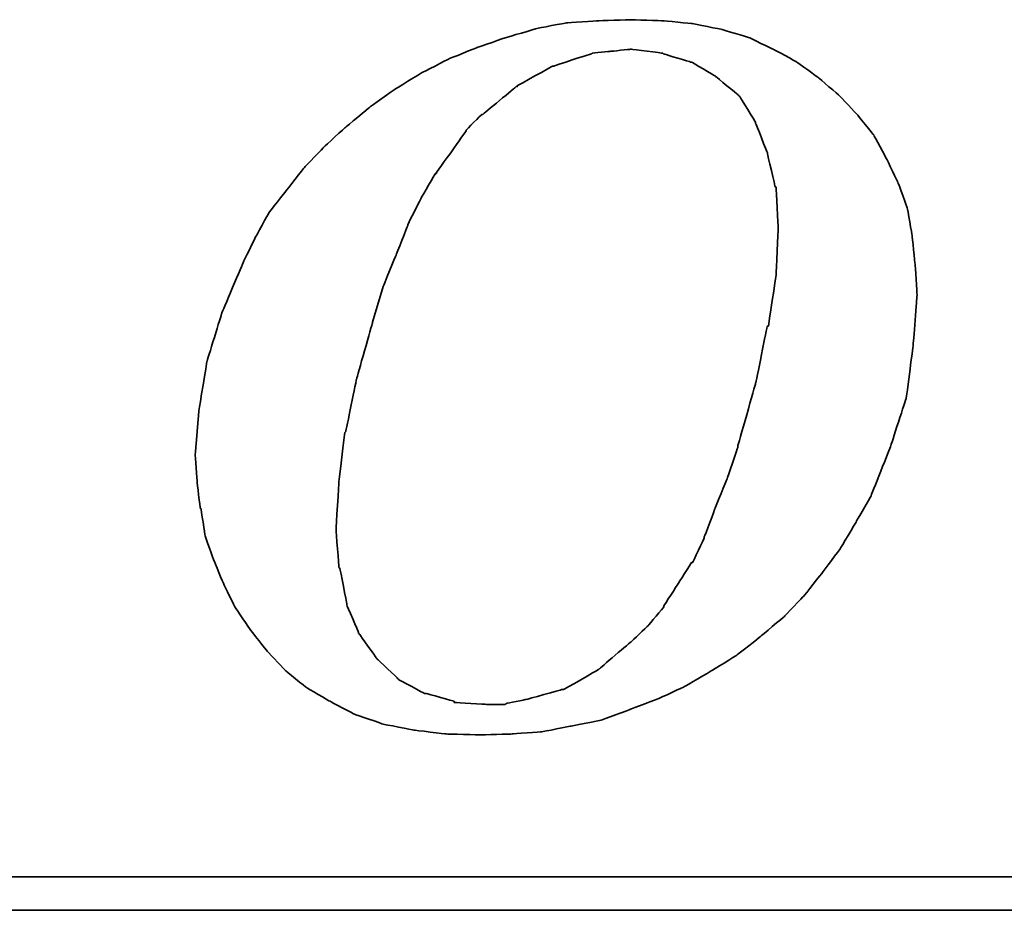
# Model space of a CAD drawing. Header units: millimetres. Extents: x -219 to -55, y 55 to 174.
# Tile 36 of 51: x -87.15 to -84.98, y 126.02 to 127.98. Entities that reach past the tile are written whole.
import ezdxf

# ---------------------------------------------------------------- set-up
doc = ezdxf.new("R2010")
doc.units = ezdxf.units.MM
doc.header["$LTSCALE"] = 0.1
doc.layers.add('DIM', color=4, linetype='CONTINUOUS')
doc.layers.add('layer 1', color=7, linetype='CONTINUOUS')

# ---------------------------------------------------------------- blocks, each defined once
blk = doc.blocks.new('TBI MOTION logo(完整正式版)')
at = {"layer": 'layer 1', "color": 22, "lineweight": 35}
for points, knots in [([(-11.34375, -6.98375), (-11.34375, -6.98375), (-10.91375, -7.43875), (-10.91375, -7.43875), (-10.91375, -7.43875), (-10.91375, -7.43875), (-10.38625, -7.87125), (-10.38625, -7.87125), (-10.38625, -7.87125), (-10.38625, -7.87125), (-9.81125, -8.20375), (-9.81125, -8.20375), (-9.81125, -8.20375), (-9.81125, -8.20375), (-9.21125, -8.51875), (-9.21125, -8.51875), (-9.21125, -8.51875), (-9.21125, -8.51875), (-8.51625, -8.75875), (-8.51625, -8.75875), (-8.51625, -8.75875), (-8.51625, -8.75875), (-7.77125, -8.90375), (-7.77125, -8.90375), (-7.77125, -8.90375), (-7.77125, -8.90375), (-6.97875, -8.99875), (-6.97875, -8.99875), (-6.97875, -8.99875), (-6.97875, -8.99875), (-6.14125, -9.02375), (-6.14125, -9.02375), (-6.14125, -9.02375), (-6.14125, -9.02375), (-5.37125, -8.99875), (-5.37125, -8.99875), (-5.37125, -8.99875), (-5.37125, -8.99875), (-4.65375, -8.94875), (-4.65375, -8.94875), (-4.65375, -8.94875), (-4.65375, -8.94875), (-3.93375, -8.80625), (-3.93375, -8.80625), (-3.93375, -8.80625), (-3.93375, -8.80625), (-3.21375, -8.66375), (-3.21375, -8.66375), (-3.21375, -8.66375), (-3.21375, -8.66375), (-2.49375, -8.39875), (-2.49375, -8.39875), (-2.49375, -8.39875), (-2.49375, -8.39875), (-1.79875, -8.13375), (-1.79875, -8.13375), (-1.79875, -8.13375), (-1.79875, -8.13375), (-1.17375, -7.84375), (-1.17375, -7.84375), (-1.17375, -7.84375), (-1.17375, -7.84375), (-0.52375, -7.46375), (-0.52375, -7.46375), (-0.52375, -7.46375), (-0.52375, -7.46375), (0.10124, -7.07875), (0.10124, -7.07875), (0.10124, -7.07875), (0.10124, -7.07875), (0.67625, -6.62375), (0.67625, -6.62375), (0.67625, -6.62375), (0.67625, -6.62375), (1.24874, -6.14375), (1.24874, -6.14375), (1.24874, -6.14375), (1.24874, -6.14375), (1.72874, -5.64125), (1.72874, -5.64125), (1.72874, -5.64125), (1.72874, -5.64125), (2.18624, -5.06375), (2.18624, -5.06375), (2.18624, -5.06375), (2.18624, -5.06375), (2.61625, -4.48874), (2.61625, -4.48874), (2.61625, -4.48874), (2.61625, -4.48874), (3.00125, -3.83874), (3.00125, -3.83874), (3.00125, -3.83874), (3.00125, -3.83874), (3.36124, -3.21374), (3.36124, -3.21374), (3.36124, -3.21374), (3.36124, -3.21374), (3.84374, -1.99125), (3.84374, -1.99125), (3.84374, -1.99125), (3.84374, -1.99125), (4.22625, -0.81875), (4.22625, -0.81875), (4.22625, -0.81875), (4.22625, -0.81875), (4.39125, 0.45624), (4.39125, 0.45624), (4.39125, 0.45624), (4.39125, 0.45624), (4.48874, 1.70124), (4.48874, 1.70124), (4.48874, 1.70124), (4.48874, 1.70124), (4.43874, 2.44625), (4.43874, 2.44625), (4.43874, 2.44625), (4.43874, 2.44625), (4.36874, 3.14125), (4.36874, 3.14125), (4.36874, 3.14125), (4.36874, 3.14125), (4.25125, 3.81125), (4.25125, 3.81125), (4.25125, 3.81125), (4.25125, 3.81125), (4.03124, 4.41125), (4.03124, 4.41125), (4.03124, 4.41125), (4.03124, 4.41125), (3.74374, 5.01125), (3.74374, 5.01125), (3.74374, 5.01125), (3.74374, 5.01125), (3.43124, 5.58875), (3.43124, 5.58875), (3.43124, 5.58875), (3.43124, 5.58875), (3.02625, 6.09125), (3.02625, 6.09125), (3.02625, 6.09125), (3.02625, 6.09125), (2.59374, 6.54875), (2.59374, 6.54875), (2.59374, 6.54875), (2.59374, 6.54875), (2.09124, 6.98125), (2.09124, 6.98125), (2.09124, 6.98125), (2.09124, 6.98125), (1.56124, 7.36625), (1.56124, 7.36625), (1.56124, 7.36625), (1.56124, 7.36625), (0.98624, 7.67625), (0.98624, 7.67625), (0.98624, 7.67625), (0.98624, 7.67625), (0.38624, 7.96375), (0.38624, 7.96375), (0.38624, 7.96375), (0.38624, 7.96375), (-0.25875, 8.15625), (-0.25875, 8.15625), (-0.25875, 8.15625), (-0.25875, 8.15625), (-0.98125, 8.30125), (-0.98125, 8.30125), (-0.98125, 8.30125), (-0.98125, 8.30125), (-1.70124, 8.37125), (-1.70124, 8.37125), (-1.70124, 8.37125), (-1.70124, 8.37125), (-2.49375, 8.39624), (-2.49375, 8.39624), (-2.49375, 8.39624), (-2.49375, 8.39624), (-3.28625, 8.37125), (-3.28625, 8.37125), (-3.28625, 8.37125), (-3.28625, 8.37125), (-4.05125, 8.32125), (-4.05125, 8.32125), (-4.05125, 8.32125), (-4.05125, 8.32125), (-4.77375, 8.18125), (-4.77375, 8.18125), (-4.77375, 8.18125), (-4.77375, 8.18125), (-5.51625, 7.96375), (-5.51625, 7.96375), (-5.51625, 7.96375), (-5.51625, 7.96375), (-6.21125, 7.72625), (-6.21125, 7.72625), (-6.21125, 7.72625), (-6.21125, 7.72625), (-6.92875, 7.43625), (-6.92875, 7.43625), (-6.92875, 7.43625), (-6.92875, 7.43625), (-7.57875, 7.10125), (-7.57875, 7.10125), (-7.57875, 7.10125), (-7.57875, 7.10125), (-8.24875, 6.69125), (-8.24875, 6.69125), (-8.24875, 6.69125), (-8.24875, 6.69125), (-8.84875, 6.26125), (-8.84875, 6.26125), (-8.84875, 6.26125), (-8.84875, 6.26125), (-9.42625, 5.78125), (-9.42625, 5.78125), (-9.42625, 5.78125), (-9.42625, 5.78125), (-9.95375, 5.30125), (-9.95375, 5.30125), (-9.95375, 5.30125), (-9.95375, 5.30125), (-10.43375, 4.79624), (-10.43375, 4.79624), (-10.43375, 4.79624), (-10.43375, 4.79624), (-10.88875, 4.22125), (-10.88875, 4.22125), (-10.88875, 4.22125), (-10.88875, 4.22125), (-11.29875, 3.69375), (-11.29875, 3.69375), (-11.29875, 3.69375), (-11.29875, 3.69375), (-11.63375, 3.09125), (-11.63375, 3.09125), (-11.63375, 3.09125), (-11.63375, 3.09125), (-11.91875, 2.49625), (-11.91875, 2.49625), (-11.91875, 2.49625), (-11.91875, 2.49625), (-12.44875, 1.24625), (-12.44875, 1.24625), (-12.44875, 1.24625), (-12.44875, 1.24625), (-12.80875, 0.06874), (-12.80875, 0.06874), (-12.80875, 0.06874), (-12.80875, 0.06874), (-12.99875, -1.07875), (-12.99875, -1.07875), (-12.99875, -1.07875), (-12.99875, -1.07875), (-13.09375, -2.18375), (-13.09375, -2.18375), (-13.09375, -2.18375), (-13.09375, -2.18375), (-13.04875, -2.85375), (-13.04875, -2.85375), (-13.04875, -2.85375), (-13.04875, -2.85375), (-12.97375, -3.50375), (-12.97375, -3.50375), (-12.97375, -3.50375), (-12.97375, -3.50375), (-12.95375, -3.50375), (-12.95375, -3.50375), (-12.95375, -3.50375), (-12.95375, -3.50375), (-12.85375, -4.17375), (-12.85375, -4.17375), (-12.85375, -4.17375), (-12.85375, -4.17375), (-12.63875, -4.77624), (-12.63875, -4.77624), (-12.63875, -4.77624), (-12.63875, -4.77624), (-12.39875, -5.35125), (-12.39875, -5.35125), (-12.39875, -5.35125), (-12.39875, -5.35125), (-12.11375, -5.92875), (-12.11375, -5.92875), (-12.11375, -5.92875), (-12.11375, -5.92875), (-11.75375, -6.45375), (-11.75375, -6.45375), (-11.75375, -6.45375), (-11.75375, -6.45375), (-11.34375, -6.98375), (-11.34375, -6.98375)], [0, 0, 0, 0, 0.01369863, 0.01369863, 0.01369863, 0.01369864, 0.02739726, 0.02739726, 0.02739726, 0.02739727, 0.04109589, 0.04109589, 0.04109589, 0.0410959, 0.05479452, 0.05479452, 0.05479452, 0.05479453, 0.06849315, 0.06849315, 0.06849315, 0.06849316, 0.08219178, 0.08219178, 0.08219178, 0.08219179, 0.09589041, 0.09589041, 0.09589041, 0.09589042, 0.10958904, 0.10958904, 0.10958904, 0.10958905, 0.12328767, 0.12328767, 0.12328767, 0.12328768, 0.1369863, 0.1369863, 0.1369863, 0.13698631, 0.15068493, 0.15068493, 0.15068493, 0.15068494, 0.16438356, 0.16438356, 0.16438356, 0.16438357, 0.17808219, 0.17808219, 0.17808219, 0.1780822, 0.19178082, 0.19178082, 0.19178082, 0.19178083, 0.20547945, 0.20547945, 0.20547945, 0.20547946, 0.21917808, 0.21917808, 0.21917808, 0.21917809, 0.23287671, 0.23287671, 0.23287671, 0.23287672, 0.24657534, 0.24657534, 0.24657534, 0.24657535, 0.26027397, 0.26027397, 0.26027397, 0.26027398, 0.2739726, 0.2739726, 0.2739726, 0.27397261, 0.28767123, 0.28767123, 0.28767123, 0.28767124, 0.30136986, 0.30136986, 0.30136986, 0.30136987, 0.31506849, 0.31506849, 0.31506849, 0.3150685, 0.32876712, 0.32876712, 0.32876712, 0.32876713, 0.34246575, 0.34246575, 0.34246575, 0.34246576, 0.35616438, 0.35616438, 0.35616438, 0.35616439, 0.36986301, 0.36986301, 0.36986301, 0.36986302, 0.38356164, 0.38356164, 0.38356164, 0.38356165, 0.39726027, 0.39726027, 0.39726027, 0.39726028, 0.4109589, 0.4109589, 0.4109589, 0.41095891, 0.42465753, 0.42465753, 0.42465753, 0.42465754, 0.43835616, 0.43835616, 0.43835616, 0.43835617, 0.45205479, 0.45205479, 0.45205479, 0.4520548, 0.46575342, 0.46575342, 0.46575342, 0.46575343, 0.47945205, 0.47945205, 0.47945205, 0.47945206, 0.49315068, 0.49315068, 0.49315068, 0.49315069, 0.50684932, 0.50684932, 0.50684932, 0.50684933, 0.52054795, 0.52054795, 0.52054795, 0.52054796, 0.53424658, 0.53424658, 0.53424658, 0.53424659, 0.54794521, 0.54794521, 0.54794521, 0.54794522, 0.56164384, 0.56164384, 0.56164384, 0.56164385, 0.57534247, 0.57534247, 0.57534247, 0.57534248, 0.5890411, 0.5890411, 0.5890411, 0.58904111, 0.60273973, 0.60273973, 0.60273973, 0.60273974, 0.61643836, 0.61643836, 0.61643836, 0.61643837, 0.63013699, 0.63013699, 0.63013699, 0.630137, 0.64383562, 0.64383562, 0.64383562, 0.64383563, 0.65753425, 0.65753425, 0.65753425, 0.65753426, 0.67123288, 0.67123288, 0.67123288, 0.67123289, 0.68493151, 0.68493151, 0.68493151, 0.68493152, 0.69863014, 0.69863014, 0.69863014, 0.69863015, 0.71232877, 0.71232877, 0.71232877, 0.71232878, 0.7260274, 0.7260274, 0.7260274, 0.72602741, 0.73972603, 0.73972603, 0.73972603, 0.73972604, 0.75342466, 0.75342466, 0.75342466, 0.75342467, 0.76712329, 0.76712329, 0.76712329, 0.7671233, 0.78082192, 0.78082192, 0.78082192, 0.78082193, 0.79452055, 0.79452055, 0.79452055, 0.79452056, 0.80821918, 0.80821918, 0.80821918, 0.80821919, 0.82191781, 0.82191781, 0.82191781, 0.82191782, 0.83561644, 0.83561644, 0.83561644, 0.83561645, 0.84931507, 0.84931507, 0.84931507, 0.84931508, 0.8630137, 0.8630137, 0.8630137, 0.86301371, 0.87671233, 0.87671233, 0.87671233, 0.87671234, 0.89041096, 0.89041096, 0.89041096, 0.89041097, 0.90410959, 0.90410959, 0.90410959, 0.9041096, 0.91780822, 0.91780822, 0.91780822, 0.91780823, 0.93150685, 0.93150685, 0.93150685, 0.93150686, 0.94520548, 0.94520548, 0.94520548, 0.94520549, 0.95890411, 0.95890411, 0.95890411, 0.95890412, 0.97260274, 0.97260274, 0.97260274, 0.97260275, 0.98630137, 0.98630137, 0.98630137, 0.98630138, 1, 1, 1, 1]), ([(-8.77875, 1.03124), (-8.77875, 1.03124), (-8.51625, 1.89625), (-8.51625, 1.89625), (-8.51625, 1.89625), (-8.51625, 1.89625), (-8.20375, 2.66375), (-8.20375, 2.66375), (-8.20375, 2.66375), (-8.20375, 2.66375), (-7.91625, 3.38125), (-7.91625, 3.38125), (-7.91625, 3.38125), (-7.91625, 3.38125), (-7.91625, 3.40624), (-7.91625, 3.40624), (-7.91625, 3.40624), (-7.91625, 3.40624), (-7.57875, 4.07624), (-7.57875, 4.07624), (-7.57875, 4.07624), (-7.57875, 4.07624), (-7.24375, 4.65125), (-7.24375, 4.65125), (-7.24375, 4.65125), (-7.24375, 4.65125), (-7.21875, 4.65125), (-7.21875, 4.65125), (-7.21875, 4.65125), (-7.21875, 4.65125), (-7.21875, 4.67624), (-7.21875, 4.67624), (-7.21875, 4.67624), (-7.21875, 4.67624), (-6.83625, 5.20375), (-6.83625, 5.20375), (-6.83625, 5.20375), (-6.83625, 5.20375), (-6.49875, 5.68625), (-6.49875, 5.68625), (-6.49875, 5.68625), (-6.49875, 5.68625), (-6.49875, 5.70625), (-6.49875, 5.70625), (-6.49875, 5.70625), (-6.49875, 5.70625), (-6.11625, 6.09125), (-6.11625, 6.09125), (-6.11625, 6.09125), (-6.11625, 6.09125), (-6.09125, 6.09125), (-6.09125, 6.09125), (-6.09125, 6.09125), (-6.09125, 6.09125), (-5.27375, 6.76625), (-5.27375, 6.76625), (-5.27375, 6.76625), (-5.27375, 6.76625), (-5.24875, 6.76625), (-5.24875, 6.76625), (-5.24875, 6.76625), (-5.24875, 6.76625), (-5.24875, 6.78625), (-5.24875, 6.78625), (-5.24875, 6.78625), (-5.24875, 6.78625), (-4.38875, 7.26624), (-4.38875, 7.26624), (-4.38875, 7.26624), (-4.38875, 7.26624), (-4.36125, 7.26624), (-4.36125, 7.26624), (-4.36125, 7.26624), (-4.36125, 7.26624), (-3.93375, 7.41125), (-3.93375, 7.41125), (-3.93375, 7.41125), (-3.93375, 7.41125), (-3.47375, 7.55625), (-3.47375, 7.55625), (-3.47375, 7.55625), (-3.47375, 7.55625), (-3.45375, 7.55625), (-3.45375, 7.55625), (-3.45375, 7.55625), (-3.45375, 7.55625), (-3.42875, 7.58124), (-3.42875, 7.58124), (-3.42875, 7.58124), (-3.42875, 7.58124), (-2.97375, 7.62625), (-2.97375, 7.62625), (-2.97375, 7.62625), (-2.97375, 7.62625), (-2.49375, 7.67625), (-2.49375, 7.67625), (-2.49375, 7.67625), (-2.49375, 7.67625), (-2.46875, 7.67625), (-2.46875, 7.67625), (-2.46875, 7.67625), (-2.46875, 7.67625), (-1.70124, 7.58124), (-1.70124, 7.58124), (-1.70124, 7.58124), (-1.70124, 7.58124), (-1.67875, 7.55625), (-1.67875, 7.55625), (-1.67875, 7.55625), (-1.67875, 7.55625), (-1.65375, 7.55625), (-1.65375, 7.55625), (-1.65375, 7.55625), (-1.65375, 7.55625), (-1.03125, 7.36625), (-1.03125, 7.36625), (-1.03125, 7.36625), (-1.03125, 7.36625), (-1.00625, 7.36625), (-1.00625, 7.36625), (-1.00625, 7.36625), (-1.00625, 7.36625), (-0.43124, 7.02624), (-0.43124, 7.02624), (-0.43124, 7.02624), (-0.43124, 7.02624), (-0.40625, 7.00624), (-0.40625, 7.00624), (-0.40625, 7.00624), (-0.40625, 7.00624), (0.12124, 6.57124), (0.12124, 6.57124), (0.12124, 6.57124), (0.12124, 6.57124), (0.14624, 6.54875), (0.14624, 6.54875), (0.14624, 6.54875), (0.14624, 6.54875), (0.17124, 6.52375), (0.17124, 6.52375), (0.17124, 6.52375), (0.17124, 6.52375), (0.55625, 5.89875), (0.55625, 5.89875), (0.55625, 5.89875), (0.55625, 5.89875), (0.55625, 5.87625), (0.55625, 5.87625), (0.55625, 5.87625), (0.55625, 5.87625), (0.84124, 5.15625), (0.84124, 5.15625), (0.84124, 5.15625), (0.84124, 5.15625), (0.84124, 5.13125), (0.84124, 5.13125), (0.84124, 5.13125), (0.84124, 5.13125), (1.03624, 4.31875), (1.03624, 4.31875), (1.03624, 4.31875), (1.03624, 4.31875), (1.05624, 4.31875), (1.05624, 4.31875), (1.05624, 4.31875), (1.05624, 4.31875), (1.05624, 4.29125), (1.05624, 4.29125), (1.05624, 4.29125), (1.05624, 4.29125), (1.10625, 3.33125), (1.10625, 3.33125), (1.10625, 3.33125), (1.10625, 3.33125), (1.10625, 3.30875), (1.10625, 3.30875), (1.10625, 3.30875), (1.10625, 3.30875), (1.05624, 2.20624), (1.05624, 2.20624), (1.05624, 2.20624), (1.05624, 2.20624), (1.05624, 2.18124), (1.05624, 2.18124), (1.05624, 2.18124), (1.05624, 2.18124), (0.86624, 0.93624), (0.86624, 0.93624), (0.86624, 0.93624), (0.86624, 0.93624), (0.84124, 0.93624), (0.84124, 0.93624), (0.84124, 0.93624), (0.84124, 0.93624), (0.55625, -0.45874), (0.55625, -0.45874), (0.55625, -0.45874), (0.55625, -0.45874), (0.12124, -1.99125), (0.12124, -1.99125), (0.12124, -1.99125), (0.12124, -1.99125), (0.12124, -2.01874), (0.12124, -2.01874), (0.12124, -2.01874), (0.12124, -2.01874), (-0.13874, -2.78375), (-0.13874, -2.78375), (-0.13874, -2.78375), (-0.13874, -2.78375), (-0.43124, -3.50375), (-0.43124, -3.50375), (-0.43124, -3.50375), (-0.43124, -3.50375), (-0.69375, -4.19875), (-0.69375, -4.19875), (-0.69375, -4.19875), (-0.69375, -4.19875), (-0.69375, -4.22375), (-0.69375, -4.22375), (-0.69375, -4.22375), (-0.69375, -4.22375), (-0.98125, -4.82374), (-0.98125, -4.82374), (-0.98125, -4.82374), (-0.98125, -4.82374), (-1.00625, -4.82374), (-1.00625, -4.82374), (-1.00625, -4.82374), (-1.00625, -4.82374), (-1.33875, -5.35125), (-1.33875, -5.35125), (-1.33875, -5.35125), (-1.33875, -5.35125), (-1.67875, -5.87875), (-1.67875, -5.87875), (-1.67875, -5.87875), (-1.67875, -5.87875), (-1.67875, -5.90375), (-1.67875, -5.90375), (-1.67875, -5.90375), (-1.67875, -5.90375), (-2.05875, -6.35875), (-2.05875, -6.35875), (-2.05875, -6.35875), (-2.05875, -6.35875), (-2.08375, -6.38375), (-2.08375, -6.38375), (-2.08375, -6.38375), (-2.08375, -6.38375), (-2.46875, -6.74375), (-2.46875, -6.74375), (-2.46875, -6.74375), (-2.46875, -6.74375), (-3.25875, -7.41625), (-3.25875, -7.41625), (-3.25875, -7.41625), (-3.25875, -7.41625), (-3.28625, -7.43875), (-3.28625, -7.43875), (-3.28625, -7.43875), (-3.28625, -7.43875), (-4.12375, -7.91875), (-4.12375, -7.91875), (-4.12375, -7.91875), (-4.12375, -7.91875), (-4.14875, -7.91875), (-4.14875, -7.91875), (-4.14875, -7.91875), (-4.14875, -7.91875), (-4.17125, -7.91875), (-4.17125, -7.91875), (-4.17125, -7.91875), (-4.17125, -7.91875), (-5.03375, -8.15875), (-5.03375, -8.15875), (-5.03375, -8.15875), (-5.03375, -8.15875), (-5.51625, -8.25625), (-5.51625, -8.25625), (-5.51625, -8.25625), (-5.51625, -8.25625), (-5.54125, -8.27875), (-5.54125, -8.27875), (-5.54125, -8.27875), (-5.54125, -8.27875), (-5.56375, -8.27875), (-5.56375, -8.27875), (-5.56375, -8.27875), (-5.56375, -8.27875), (-5.99625, -8.27875), (-5.99625, -8.27875), (-5.99625, -8.27875), (-5.99625, -8.27875), (-6.76375, -8.23125), (-6.76375, -8.23125), (-6.76375, -8.23125), (-6.76375, -8.23125), (-6.78875, -8.23125), (-6.78875, -8.23125), (-6.78875, -8.23125), (-6.78875, -8.23125), (-6.78875, -8.20375), (-6.78875, -8.20375), (-6.78875, -8.20375), (-6.78875, -8.20375), (-7.45875, -8.01375), (-7.45875, -8.01375), (-7.45875, -8.01375), (-7.45875, -8.01375), (-7.48375, -8.01375), (-7.48375, -8.01375), (-7.48375, -8.01375), (-7.48375, -8.01375), (-7.50875, -8.01375), (-7.50875, -8.01375), (-7.50875, -8.01375), (-7.50875, -8.01375), (-8.13125, -7.67875), (-8.13125, -7.67875), (-8.13125, -7.67875), (-8.13125, -7.67875), (-8.15625, -7.65375), (-8.15625, -7.65375), (-8.15625, -7.65375), (-8.15625, -7.65375), (-8.65875, -7.17375), (-8.65875, -7.17375), (-8.65875, -7.17375), (-8.65875, -7.17375), (-8.68375, -7.14875), (-8.68375, -7.14875), (-8.68375, -7.14875), (-8.68375, -7.14875), (-9.08875, -6.57375), (-9.08875, -6.57375), (-9.08875, -6.57375), (-9.08875, -6.57375), (-9.11375, -6.54875), (-9.11375, -6.54875), (-9.11375, -6.54875), (-9.11375, -6.54875), (-9.11375, -6.52875), (-9.11375, -6.52875), (-9.11375, -6.52875), (-9.11375, -6.52875), (-9.40375, -5.85375), (-9.40375, -5.85375), (-9.40375, -5.85375), (-9.40375, -5.85375), (-9.40375, -5.82875), (-9.40375, -5.82875), (-9.40375, -5.82875), (-9.40375, -5.82875), (-9.56875, -4.96875), (-9.56875, -4.96875), (-9.56875, -4.96875), (-9.56875, -4.96875), (-9.59375, -4.94375), (-9.59375, -4.94375), (-9.59375, -4.94375), (-9.59375, -4.94375), (-9.66375, -4.03375), (-9.66375, -4.03375), (-9.66375, -4.03375), (-9.66375, -4.03375), (-9.66375, -4.00875), (-9.66375, -4.00875), (-9.66375, -4.00875), (-9.66375, -4.00875), (-9.59375, -2.85375), (-9.59375, -2.85375), (-9.59375, -2.85375), (-9.59375, -2.85375), (-9.45125, -1.65875), (-9.45125, -1.65875), (-9.45125, -1.65875), (-9.45125, -1.65875), (-9.42625, -1.63375), (-9.42625, -1.63375), (-9.42625, -1.63375), (-9.42625, -1.63375), (-9.16125, -0.33875), (-9.16125, -0.33875), (-9.16125, -0.33875), (-9.16125, -0.33875), (-8.77875, 1.00624), (-8.77875, 1.00624), (-8.77875, 1.00624), (-8.77875, 1.00624), (-8.77875, 1.03124), (-8.77875, 1.03124)], [0, 0, 0, 0, 0.01020408, 0.01020408, 0.01020408, 0.01020409, 0.02040816, 0.02040816, 0.02040816, 0.02040817, 0.03061224, 0.03061224, 0.03061224, 0.03061225, 0.04081633, 0.04081633, 0.04081633, 0.04081634, 0.05102041, 0.05102041, 0.05102041, 0.05102042, 0.06122449, 0.06122449, 0.06122449, 0.0612245, 0.07142857, 0.07142857, 0.07142857, 0.07142858, 0.08163265, 0.08163265, 0.08163265, 0.08163266, 0.09183673, 0.09183673, 0.09183673, 0.09183674, 0.10204082, 0.10204082, 0.10204082, 0.10204083, 0.1122449, 0.1122449, 0.1122449, 0.11224491, 0.12244898, 0.12244898, 0.12244898, 0.12244899, 0.13265306, 0.13265306, 0.13265306, 0.13265307, 0.14285714, 0.14285714, 0.14285714, 0.14285715, 0.15306122, 0.15306122, 0.15306122, 0.15306123, 0.16326531, 0.16326531, 0.16326531, 0.16326532, 0.17346939, 0.17346939, 0.17346939, 0.1734694, 0.18367347, 0.18367347, 0.18367347, 0.18367348, 0.19387755, 0.19387755, 0.19387755, 0.19387756, 0.20408163, 0.20408163, 0.20408163, 0.20408164, 0.21428571, 0.21428571, 0.21428571, 0.21428572, 0.2244898, 0.2244898, 0.2244898, 0.22448981, 0.23469388, 0.23469388, 0.23469388, 0.23469389, 0.24489796, 0.24489796, 0.24489796, 0.24489797, 0.25510204, 0.25510204, 0.25510204, 0.25510205, 0.26530612, 0.26530612, 0.26530612, 0.26530613, 0.2755102, 0.2755102, 0.2755102, 0.27551021, 0.28571429, 0.28571429, 0.28571429, 0.2857143, 0.29591837, 0.29591837, 0.29591837, 0.29591838, 0.30612245, 0.30612245, 0.30612245, 0.30612246, 0.31632653, 0.31632653, 0.31632653, 0.31632654, 0.32653061, 0.32653061, 0.32653061, 0.32653062, 0.33673469, 0.33673469, 0.33673469, 0.3367347, 0.34693878, 0.34693878, 0.34693878, 0.34693879, 0.35714286, 0.35714286, 0.35714286, 0.35714287, 0.36734694, 0.36734694, 0.36734694, 0.36734695, 0.37755102, 0.37755102, 0.37755102, 0.37755103, 0.3877551, 0.3877551, 0.3877551, 0.38775511, 0.39795918, 0.39795918, 0.39795918, 0.39795919, 0.40816327, 0.40816327, 0.40816327, 0.40816328, 0.41836735, 0.41836735, 0.41836735, 0.41836736, 0.42857143, 0.42857143, 0.42857143, 0.42857144, 0.43877551, 0.43877551, 0.43877551, 0.43877552, 0.44897959, 0.44897959, 0.44897959, 0.4489796, 0.45918367, 0.45918367, 0.45918367, 0.45918368, 0.46938776, 0.46938776, 0.46938776, 0.46938777, 0.47959184, 0.47959184, 0.47959184, 0.47959185, 0.48979592, 0.48979592, 0.48979592, 0.48979593, 0.5, 0.5, 0.5, 0.50000001, 0.51020408, 0.51020408, 0.51020408, 0.51020409, 0.52040816, 0.52040816, 0.52040816, 0.52040817, 0.53061224, 0.53061224, 0.53061224, 0.53061225, 0.54081633, 0.54081633, 0.54081633, 0.54081634, 0.55102041, 0.55102041, 0.55102041, 0.55102042, 0.56122449, 0.56122449, 0.56122449, 0.5612245, 0.57142857, 0.57142857, 0.57142857, 0.57142858, 0.58163265, 0.58163265, 0.58163265, 0.58163266, 0.59183673, 0.59183673, 0.59183673, 0.59183674, 0.60204082, 0.60204082, 0.60204082, 0.60204083, 0.6122449, 0.6122449, 0.6122449, 0.61224491, 0.62244898, 0.62244898, 0.62244898, 0.62244899, 0.63265306, 0.63265306, 0.63265306, 0.63265307, 0.64285714, 0.64285714, 0.64285714, 0.64285715, 0.65306122, 0.65306122, 0.65306122, 0.65306123, 0.66326531, 0.66326531, 0.66326531, 0.66326532, 0.67346939, 0.67346939, 0.67346939, 0.6734694, 0.68367347, 0.68367347, 0.68367347, 0.68367348, 0.69387755, 0.69387755, 0.69387755, 0.69387756, 0.70408163, 0.70408163, 0.70408163, 0.70408164, 0.71428571, 0.71428571, 0.71428571, 0.71428572, 0.7244898, 0.7244898, 0.7244898, 0.72448981, 0.73469388, 0.73469388, 0.73469388, 0.73469389, 0.74489796, 0.74489796, 0.74489796, 0.74489797, 0.75510204, 0.75510204, 0.75510204, 0.75510205, 0.76530612, 0.76530612, 0.76530612, 0.76530613, 0.7755102, 0.7755102, 0.7755102, 0.77551021, 0.78571429, 0.78571429, 0.78571429, 0.7857143, 0.79591837, 0.79591837, 0.79591837, 0.79591838, 0.80612245, 0.80612245, 0.80612245, 0.80612246, 0.81632653, 0.81632653, 0.81632653, 0.81632654, 0.82653061, 0.82653061, 0.82653061, 0.82653062, 0.83673469, 0.83673469, 0.83673469, 0.8367347, 0.84693878, 0.84693878, 0.84693878, 0.84693879, 0.85714286, 0.85714286, 0.85714286, 0.85714287, 0.86734694, 0.86734694, 0.86734694, 0.86734695, 0.87755102, 0.87755102, 0.87755102, 0.87755103, 0.8877551, 0.8877551, 0.8877551, 0.88775511, 0.89795918, 0.89795918, 0.89795918, 0.89795919, 0.90816327, 0.90816327, 0.90816327, 0.90816328, 0.91836735, 0.91836735, 0.91836735, 0.91836736, 0.92857143, 0.92857143, 0.92857143, 0.92857144, 0.93877551, 0.93877551, 0.93877551, 0.93877552, 0.94897959, 0.94897959, 0.94897959, 0.9489796, 0.95918367, 0.95918367, 0.95918367, 0.95918368, 0.96938776, 0.96938776, 0.96938776, 0.96938777, 0.97959184, 0.97959184, 0.97959184, 0.97959185, 0.98979592, 0.98979592, 0.98979592, 0.98979593, 1, 1, 1, 1]), ([(75.90875, -9.47875), (75.90875, -9.47875), (75.90875, -12.28625), (75.90875, -12.28625), (75.90875, -12.28625), (75.90875, -12.28625), (75.90875, -12.47875), (75.90875, -12.47875), (75.90875, -12.47875), (75.90875, -12.47875), (75.71625, -12.47875), (75.71625, -12.47875), (75.71625, -12.47875), (75.71625, -12.47875), (-88.32875, -12.47875), (-88.32875, -12.47875), (-88.32875, -12.47875), (-88.32875, -12.47875), (-88.32875, -13.29375), (-88.32875, -13.29375), (-88.32875, -13.29375), (-88.32875, -13.29375), (82.89125, -13.29375), (82.89125, -13.29375), (82.89125, -13.29375), (82.89125, -13.29375), (75.90875, -9.47875), (75.90875, -9.47875)], [0, 0, 0, 0, 0.14285714, 0.14285714, 0.14285714, 0.14285715, 0.28571429, 0.28571429, 0.28571429, 0.2857143, 0.42857143, 0.42857143, 0.42857143, 0.42857144, 0.57142857, 0.57142857, 0.57142857, 0.57142858, 0.71428571, 0.71428571, 0.71428571, 0.71428572, 0.85714286, 0.85714286, 0.85714286, 0.85714287, 1, 1, 1, 1])]:
    blk.add_open_spline(points, degree=3, knots=knots, dxfattribs=at)

msp = doc.modelspace()

# ---------------------------------------------------------------- block references
at = {"layer": 'DIM', "color": 7, "xscale": 0.09038785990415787, "yscale": 0.09038785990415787, "zscale": 0.09038785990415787}
msp.add_blockref('TBI MOTION logo(完整正式版)', (-85.577, 127.2173), dxfattribs=at)

doc.saveas('drawing.dxf')
